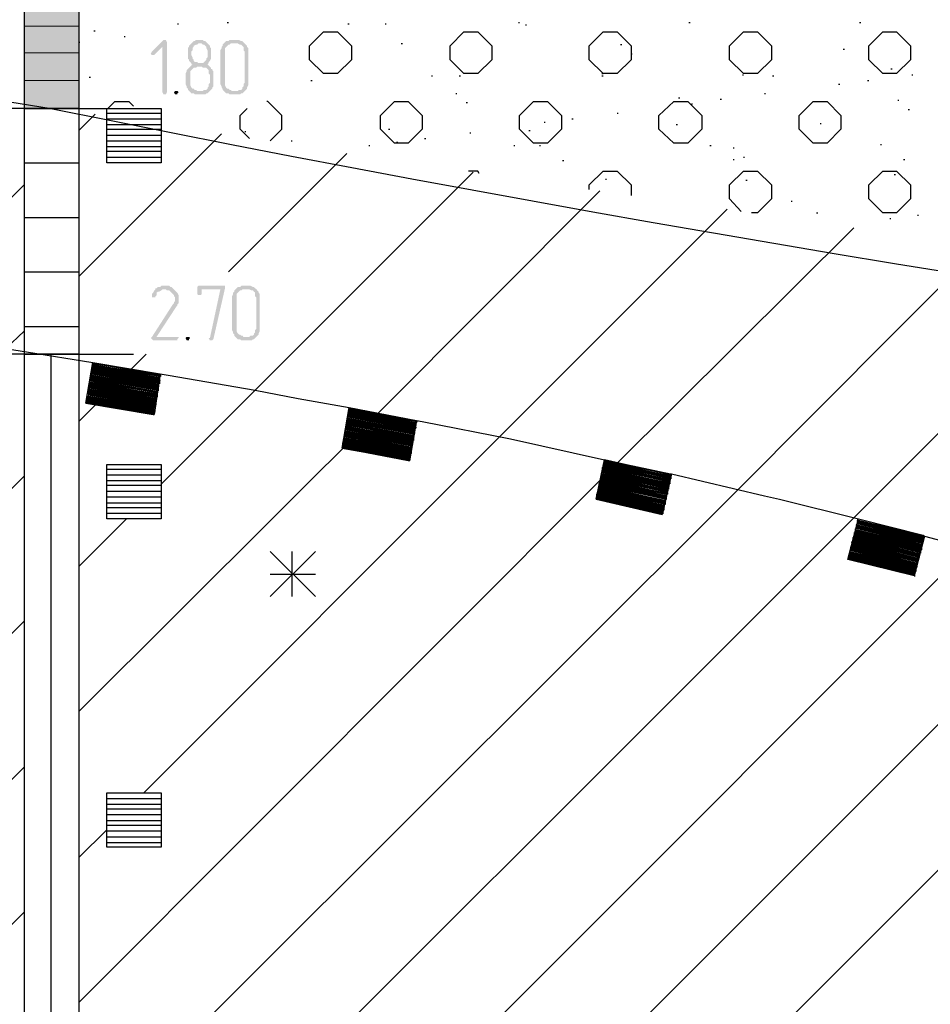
# Model space of a CAD drawing. Header units: millimetres. Extents: x -93479 to 1057970, y -66333 to 172656.
# Tile 29 of 145: x 129965 to 133290, y 45481 to 49077. Entities that reach past the tile are written whole.
import ezdxf

# ---------------------------------------------------------------- set-up
doc = ezdxf.new("R2010")
doc.units = ezdxf.units.MM
doc.layers.add('PDF _Геометрия', color=7, linetype='Continuous')
doc.layers.add('PDF _Сплошная заливка', color=7, linetype='Continuous')

# ---------------------------------------------------------------- blocks, each defined once
blk = doc.blocks.new('геология 1')
at = {"layer": 'PDF _Сплошная заливка', "transparency": 33554559}
for points in [[(2.0084, -10.7403), (2.0067, -10.7403), (1.9901, -10.757), (1.9884, -10.7603), (1.9901, -10.762), (1.9934, -10.762), (2.0051, -10.7503), (2.0117, -10.7436), (2.0101, -10.7403)], [(2.0117, -10.7436), (2.0051, -10.7503), (2.0051, -10.8153), (2.0067, -10.8186), (2.0101, -10.8186), (2.0117, -10.8153)], [(2.0584, -10.7403), (2.0534, -10.7403), (2.0517, -10.742), (2.0501, -10.742), (2.0484, -10.7436), (2.0467, -10.7453), (2.0451, -10.747), (2.0434, -10.7486), (2.0434, -10.7503), (2.0417, -10.752), (2.0417, -10.767), (2.0434, -10.7686), (2.0434, -10.7703), (2.0451, -10.772), (2.0467, -10.7736), (2.0467, -10.7753), (2.0484, -10.7753), (2.0467, -10.777), (2.0451, -10.7786), (2.0617, -10.7786), (2.0634, -10.7803), (2.0684, -10.7803), (2.0701, -10.782), (2.0717, -10.7836), (2.0717, -10.7886), (2.0734, -10.7903), (2.0734, -10.802), (2.0717, -10.8036), (2.0717, -10.807), (2.0701, -10.8086), (2.0701, -10.8103), (2.0684, -10.812), (2.0651, -10.812), (2.0634, -10.8136), (2.0434, -10.8136), (2.0451, -10.8153), (2.0467, -10.817), (2.0501, -10.817), (2.0517, -10.8186), (2.0667, -10.8186), (2.0684, -10.817), (2.0701, -10.817), (2.0717, -10.8153), (2.0734, -10.8136), (2.0751, -10.812), (2.0767, -10.8103), (2.0767, -10.8086), (2.0784, -10.807), (2.0784, -10.7853), (2.0767, -10.7836), (2.0767, -10.782), (2.0751, -10.782), (2.0751, -10.7803), (2.0734, -10.7786), (2.0717, -10.777), (2.0701, -10.7753), (2.0717, -10.7736), (2.0567, -10.7736), (2.0551, -10.772), (2.0517, -10.772), (2.0501, -10.7703), (2.0501, -10.7686), (2.0484, -10.767), (2.0484, -10.7653), (2.0467, -10.762), (2.0467, -10.757), (2.0484, -10.7553), (2.0484, -10.752), (2.0501, -10.7503), (2.0501, -10.7486), (2.0534, -10.747), (2.0551, -10.747), (2.0567, -10.7453), (2.0701, -10.7453), (2.0684, -10.7436), (2.0667, -10.742), (2.0651, -10.742), (2.0634, -10.7403), (2.0601, -10.7403)], [(2.0701, -10.7453), (2.0584, -10.7453), (2.0617, -10.7453), (2.0634, -10.747), (2.0651, -10.747), (2.0667, -10.7486), (2.0684, -10.7503), (2.0684, -10.752), (2.0701, -10.7553), (2.0701, -10.7653), (2.0684, -10.767), (2.0684, -10.7686), (2.0667, -10.7703), (2.0651, -10.772), (2.0634, -10.7736), (2.0584, -10.7736), (2.0717, -10.7736), (2.0717, -10.772), (2.0734, -10.7703), (2.0751, -10.767), (2.0751, -10.752), (2.0734, -10.7503), (2.0734, -10.7486), (2.0717, -10.747)], [(2.1117, -10.7403), (2.1017, -10.7403), (2.1001, -10.742), (2.0967, -10.742), (2.0951, -10.7436), (2.0934, -10.7453), (2.0917, -10.747), (2.0917, -10.7486), (2.0901, -10.7503), (2.0901, -10.752), (2.0884, -10.7553), (2.0884, -10.8036), (2.0901, -10.807), (2.0901, -10.8086), (2.0917, -10.8103), (2.0917, -10.812), (2.0934, -10.8136), (2.0951, -10.8153), (2.0967, -10.817), (2.1001, -10.817), (2.1017, -10.8186), (2.1167, -10.8186), (2.1184, -10.817), (2.1201, -10.817), (2.1217, -10.8153), (2.1234, -10.8136), (2.1051, -10.8136), (2.1034, -10.812), (2.1017, -10.812), (2.1001, -10.8103), (2.0984, -10.8103), (2.0967, -10.8086), (2.0951, -10.8053), (2.0951, -10.752), (2.0967, -10.7503), (2.0984, -10.7486), (2.1001, -10.747), (2.1017, -10.747), (2.1034, -10.7453), (2.1234, -10.7453), (2.1217, -10.7436), (2.1201, -10.742), (2.1184, -10.742), (2.1151, -10.7403), (2.1134, -10.7403)], [(2.1234, -10.7453), (2.1117, -10.7453), (2.1134, -10.7453), (2.1167, -10.747), (2.1184, -10.747), (2.1201, -10.7486), (2.1217, -10.7503), (2.1217, -10.7553), (2.1234, -10.757), (2.1234, -10.802), (2.1217, -10.8036), (2.1217, -10.807), (2.1201, -10.8086), (2.1201, -10.8103), (2.1184, -10.812), (2.1151, -10.812), (2.1134, -10.8136), (2.1051, -10.8136), (2.1234, -10.8136), (2.1251, -10.812), (2.1267, -10.8103), (2.1267, -10.8086), (2.1284, -10.8053), (2.1284, -10.752), (2.1267, -10.7503), (2.1267, -10.7486), (2.1251, -10.747)], [(2.0451, -10.7786), (2.0434, -10.7803), (2.0417, -10.782), (2.0401, -10.7836), (2.0401, -10.7853), (2.0384, -10.7886), (2.0384, -10.7903), (2.0384, -10.8036), (2.0401, -10.807), (2.0401, -10.8086), (2.0417, -10.8103), (2.0417, -10.812), (2.0434, -10.8136), (2.0551, -10.8136), (2.0534, -10.812), (2.0517, -10.812), (2.0501, -10.8103), (2.0484, -10.8103), (2.0467, -10.8086), (2.0451, -10.8053), (2.0451, -10.7853), (2.0467, -10.7836), (2.0484, -10.782), (2.0501, -10.7803), (2.0534, -10.7803), (2.0551, -10.7786), (2.0617, -10.7786)], [(2.0251, -10.8136), (2.0234, -10.8136), (2.0217, -10.8153), (2.0234, -10.8186), (2.0267, -10.8186), (2.0267, -10.817), (2.0284, -10.8153), (2.0267, -10.8136)], [(2.0217, -11.0986), (2.0084, -11.0986), (2.0101, -11.0986), (2.0117, -11.1003), (2.0151, -11.1003), (2.0167, -11.102), (2.0184, -11.1036), (2.0201, -11.1053), (2.0217, -11.107), (2.0217, -11.1086), (2.0234, -11.1103), (2.0234, -11.1153), (2.0217, -11.117), (2.0217, -11.1186), (2.0201, -11.1203), (1.9901, -11.167), (1.9884, -11.1686), (1.9901, -11.1703), (1.9917, -11.172), (2.0267, -11.172), (2.0267, -11.1703), (2.0284, -11.1686), (2.0284, -11.167), (1.9967, -11.167), (2.0251, -11.1236), (2.0267, -11.122), (2.0267, -11.1203), (2.0284, -11.1186), (2.0284, -11.107), (2.0267, -11.1036), (2.0251, -11.102), (2.0234, -11.1003)], [(2.0084, -11.0936), (2.0034, -11.0936), (2.0017, -11.0953), (1.9984, -11.0953), (1.9967, -11.097), (1.9951, -11.097), (1.9951, -11.0986), (1.9934, -11.1003), (1.9917, -11.1036), (1.9901, -11.1053), (1.9901, -11.107), (1.9901, -11.1103), (1.9951, -11.1103), (1.9951, -11.1086), (1.9967, -11.107), (1.9967, -11.1036), (1.9984, -11.102), (2.0001, -11.102), (2.0034, -11.1003), (2.0051, -11.0986), (2.0217, -11.0986), (2.0201, -11.097), (2.0184, -11.0953), (2.0167, -11.0953), (2.0151, -11.0936), (2.0101, -11.0936)], [(2.0917, -11.0936), (2.0567, -11.0936), (2.0551, -11.0953), (2.0551, -11.1053), (2.0567, -11.107), (2.0601, -11.107), (2.0617, -11.1053), (2.0617, -11.0986), (2.0884, -11.0986), (2.0951, -11.097), (2.0951, -11.0936)], [(2.0951, -11.097), (2.0884, -11.0986), (2.0734, -11.1686), (2.0717, -11.1686), (2.0734, -11.172), (2.0767, -11.172), (2.0784, -11.1703)], [(2.1284, -11.0936), (2.1184, -11.0936), (2.1167, -11.0953), (2.1134, -11.0953), (2.1117, -11.097), (2.1101, -11.0986), (2.1084, -11.1003), (2.1084, -11.102), (2.1067, -11.1036), (2.1067, -11.1053), (2.1051, -11.1086), (2.1051, -11.157), (2.1067, -11.1603), (2.1067, -11.162), (2.1084, -11.1636), (2.1084, -11.1653), (2.1101, -11.167), (2.1117, -11.1686), (2.1134, -11.1703), (2.1167, -11.1703), (2.1184, -11.172), (2.1334, -11.172), (2.1351, -11.1703), (2.1367, -11.1703), (2.1384, -11.1686), (2.1401, -11.167), (2.1217, -11.167), (2.1201, -11.1653), (2.1184, -11.1653), (2.1167, -11.1636), (2.1151, -11.1636), (2.1134, -11.162), (2.1117, -11.1586), (2.1117, -11.1053), (2.1134, -11.1036), (2.1151, -11.102), (2.1167, -11.1003), (2.1184, -11.1003), (2.1201, -11.0986), (2.1401, -11.0986), (2.1384, -11.097), (2.1367, -11.0953), (2.1351, -11.0953), (2.1317, -11.0936), (2.1301, -11.0936)], [(2.1401, -11.0986), (2.1284, -11.0986), (2.1301, -11.0986), (2.1334, -11.1003), (2.1351, -11.1003), (2.1367, -11.102), (2.1384, -11.1036), (2.1384, -11.1086), (2.1401, -11.1103), (2.1401, -11.1553), (2.1384, -11.157), (2.1384, -11.1603), (2.1367, -11.162), (2.1367, -11.1636), (2.1351, -11.1653), (2.1317, -11.1653), (2.1301, -11.167), (2.1217, -11.167), (2.1401, -11.167), (2.1417, -11.1653), (2.1434, -11.1636), (2.1434, -11.162), (2.1451, -11.1586), (2.1451, -11.1053), (2.1434, -11.1036), (2.1434, -11.102), (2.1417, -11.1003)], [(2.0417, -11.167), (2.0401, -11.167), (2.0384, -11.1686), (2.0401, -11.172), (2.0434, -11.172), (2.0434, -11.1703), (2.0451, -11.1686), (2.0434, -11.167)]]:
    blk.add_hatch(color=7, dxfattribs=at).paths.add_polyline_path(points)
at = {"layer": 'PDF _Геометрия', "color": 7, "lineweight": 25}
for points in [[(1.8067, -10.1286), (1.8851, -10.1286), (1.8067, -10.1286), (1.8067, -15.1286), (1.8067, -19.1836), (1.8851, -19.1836), (1.8067, -19.1836)], [(1.8851, -10.1286), (1.8851, -15.1286), (1.8851, -19.1836)], [(1.0584, -10.712), (1.8451, -10.8386), (1.9634, -10.8386)], [(2.0267, -10.717), (2.0284, -10.717)], [(2.0984, -10.7153), (2.1001, -10.7153)], [(2.2717, -10.717), (2.2734, -10.717)], [(2.3251, -10.717), (2.3267, -10.717)], [(2.5167, -10.7153), (2.5184, -10.7153)], [(2.5267, -10.7186), (2.5284, -10.7186)], [(2.7617, -10.7153), (2.7634, -10.7153)], [(3.0067, -10.7153), (3.0084, -10.7153)], [(1.9067, -10.727), (1.9084, -10.727)], [(1.9501, -10.7353), (1.9517, -10.7353)], [(1.8851, -10.7436), (1.8867, -10.7436)], [(2.3484, -10.7453), (2.3501, -10.7453)], [(2.6634, -10.747), (2.6651, -10.747)], [(2.9834, -10.7536), (2.9851, -10.7536)], [(2.6784, -10.7603), (2.6801, -10.7603)], [(3.0517, -10.782), (3.0534, -10.782)], [(1.9001, -10.7936), (1.9017, -10.7936)], [(2.3917, -10.792), (2.3934, -10.792)], [(2.4317, -10.792), (2.4334, -10.792)], [(2.6367, -10.7886), (2.6384, -10.7886)], [(2.6367, -10.792), (2.6384, -10.792)], [(2.8384, -10.7903), (2.8401, -10.7903)], [(2.8817, -10.792), (2.8834, -10.792)], [(3.0817, -10.7903), (3.0834, -10.7903)], [(2.2184, -10.7986), (2.2201, -10.7986)], [(2.9767, -10.8036), (2.9784, -10.8036)], [(3.0184, -10.7986), (3.0201, -10.7986)], [(2.4267, -10.817), (2.4284, -10.817)], [(2.7467, -10.8236), (2.7484, -10.8236)], [(2.8701, -10.817), (2.8717, -10.817)], [(1.8467, -10.8386), (1.8451, -10.8386), (1.7284, -10.8386), (1.7301, -10.8386)], [(1.8084, -10.8386), (1.8067, -10.8386), (1.8851, -10.8386), (1.8067, -10.8386), (1.8851, -10.8386)], [(1.9267, -10.8386), (1.9367, -10.8286), (1.9567, -10.8286), (1.9634, -10.8353)], [(2.1301, -10.882), (2.1167, -10.8686), (2.1167, -10.8486), (2.1267, -10.8386)], [(2.1601, -10.8853), (2.1767, -10.8686), (2.1767, -10.8486), (2.1567, -10.8286), (2.1551, -10.8286)], [(2.4417, -10.8303), (2.4434, -10.8303)], [(2.7651, -10.832), (2.7667, -10.832)], [(2.8067, -10.8253), (2.8084, -10.8253)], [(3.0617, -10.827), (3.0634, -10.827)], [(1.8851, -10.8703), (1.9084, -10.847)], [(1.9251, -10.8453), (2.0034, -10.8453)], [(2.6584, -10.8453), (2.6601, -10.8453)], [(3.0767, -10.8403), (3.0784, -10.8403)], [(1.9251, -10.8536), (2.0034, -10.8536)], [(1.9251, -10.862), (2.0034, -10.862)], [(2.5534, -10.8586), (2.5551, -10.8586)], [(2.5934, -10.8536), (2.5951, -10.8536)], [(2.7434, -10.862), (2.7451, -10.862)], [(2.9501, -10.8603), (2.9517, -10.8603)], [(1.8851, -11.0803), (2.0901, -10.8753)], [(1.9251, -10.8686), (2.0034, -10.8686)], [(1.9251, -10.877), (2.0034, -10.877)], [(2.1234, -10.872), (2.1251, -10.872)], [(2.3301, -10.8686), (2.3317, -10.8686)], [(2.4467, -10.8736), (2.4484, -10.8736)], [(2.5317, -10.8703), (2.5334, -10.8703)], [(1.9251, -10.8853), (2.0034, -10.8853)], [(1.9251, -10.8936), (2.0034, -10.8936)], [(2.1901, -10.8853), (2.1917, -10.8853)], [(2.3017, -10.892), (2.3034, -10.892)], [(2.3417, -10.887), (2.3434, -10.887)], [(2.3817, -10.882), (2.3834, -10.882)], [(2.5101, -10.892), (2.5117, -10.892)], [(2.5467, -10.892), (2.5484, -10.892)], [(2.7917, -10.892), (2.7934, -10.892)], [(2.8251, -10.8953), (2.8267, -10.8953)], [(3.0367, -10.8903), (3.0384, -10.8903)], [(1.9251, -10.9003), (2.0034, -10.9003)], [(1.9251, -10.9086), (2.0034, -10.9086)], [(2.1001, -11.0736), (2.2701, -10.9036)], [(2.8401, -10.9086), (2.8417, -10.9086)], [(1.8067, -10.917), (1.8851, -10.917)], [(2.5801, -10.9136), (2.5817, -10.9136)], [(2.8251, -10.912), (2.8267, -10.912)], [(3.0701, -10.912), (3.0717, -10.912)], [(2.4517, -10.9303), (2.1367, -11.2453), (2.0034, -11.3786)], [(2.4601, -10.932), (2.4584, -10.9286), (2.4451, -10.9286)], [(2.6184, -10.9553), (2.6184, -10.9486), (2.6384, -10.9286), (2.6584, -10.9286), (2.6784, -10.9486), (2.6784, -10.9636)], [(2.8367, -10.987), (2.8201, -10.9686), (2.8201, -10.9486), (2.8401, -10.9286), (2.8601, -10.9286), (2.8801, -10.9486), (2.8801, -10.9686), (2.8601, -10.9886), (2.8517, -10.9886)], [(3.0567, -10.9336), (3.0584, -10.9336)], [(1.6817, -11.0736), (1.8067, -10.9486)], [(2.6417, -10.9403), (2.6434, -10.9403)], [(2.8434, -10.942), (2.8451, -10.942)], [(1.8851, -11.7053), (2.3134, -11.2786), (2.6334, -10.957)], [(2.9084, -10.972), (2.9101, -10.972)], [(2.8167, -10.9836), (2.4867, -11.3136), (1.9784, -11.822)], [(2.9451, -10.9886), (2.9467, -10.9886)], [(3.0901, -10.992), (3.0917, -10.992)], [(1.8067, -10.9953), (1.8851, -10.9953)], [(3.0501, -10.997), (3.0517, -10.997)], [(1.8851, -12.1236), (2.6567, -11.3503), (2.9984, -11.0103)], [(1.8851, -12.332), (2.8267, -11.392), (3.1801, -11.037)], [(3.3617, -11.0636), (2.9917, -11.4336), (1.9734, -12.452)], [(1.8067, -11.0736), (1.8851, -11.0736)], [(1.8851, -12.7503), (3.1551, -11.4786), (3.5434, -11.092)], [(1.8851, -12.9586), (3.3151, -11.5286), (3.7251, -11.1186)], [(1.5367, -11.1453), (1.6317, -11.1603), (1.6334, -11.162), (1.6317, -11.1603), (1.5367, -11.1453), (1.6317, -11.1603), (1.6334, -11.1603), (1.7701, -11.182), (1.8101, -11.1886), (1.9051, -11.2036), (2.0017, -11.2203), (1.9934, -11.2786), (1.8967, -11.262), (1.8951, -11.262), (1.9051, -11.2036)], [(3.9067, -11.147), (3.4734, -11.5803), (1.9701, -13.082)], [(1.0584, -11.907), (1.7801, -11.1836), (1.8067, -11.1586)], [(1.8067, -11.152), (1.8851, -11.152)], [(1.8467, -11.192), (1.8451, -11.192), (1.7284, -11.192), (1.7301, -11.192)], [(1.8467, -13.2003), (1.8451, -13.2003), (1.8451, -11.192), (1.9634, -11.192)], [(1.8851, -11.2886), (1.9601, -11.2136), (1.9817, -11.192)], [(2.0034, -11.2236), (2.0017, -11.2236), (1.9051, -11.2086), (2.0017, -11.2236), (1.9051, -11.207), (2.0017, -11.222), (1.9051, -11.2053)], [(1.9034, -11.2103), (2.0001, -11.227), (2.0017, -11.227)], [(1.9034, -11.2136), (2.0001, -11.2303), (1.9034, -11.2153)], [(1.9034, -11.2153), (2.0001, -11.232), (1.9034, -11.2153)], [(2.0017, -11.232), (2.0001, -11.232), (1.9034, -11.217), (2.0001, -11.2336), (1.9034, -11.2186), (2.0001, -11.2336), (2.0017, -11.2336)], [(1.9034, -11.2203), (1.9984, -11.237), (2.0001, -11.237)], [(1.9051, -11.2086), (2.0017, -11.2253), (2.0001, -11.2253), (1.9051, -11.2103), (2.0001, -11.227), (2.0017, -11.227), (2.0001, -11.227), (1.9051, -11.2103)], [(2.0017, -11.2203), (2.0134, -11.222), (2.1384, -11.2436), (2.2001, -11.2553), (2.2734, -11.2686), (2.3701, -11.287), (2.3601, -11.3453), (2.2634, -11.327), (2.2734, -11.2686)], [(1.9017, -11.2303), (1.9967, -11.247), (1.9984, -11.247), (1.9967, -11.247), (1.9001, -11.232), (1.9967, -11.2486), (1.9984, -11.2486), (1.9967, -11.2486), (1.9001, -11.2336), (1.9967, -11.2486), (1.9984, -11.2486)], [(1.9001, -11.2336), (1.9967, -11.2503), (1.9001, -11.2353), (1.9967, -11.252), (1.9984, -11.252)], [(1.9017, -11.2236), (1.9984, -11.2403), (1.9017, -11.2253)], [(1.9017, -11.2253), (1.9984, -11.242), (1.9017, -11.2253)], [(2.0001, -11.242), (1.9984, -11.242), (1.9017, -11.227), (1.9984, -11.2436), (2.0001, -11.2436)], [(1.9017, -11.227), (1.9984, -11.2436), (1.9017, -11.227)], [(2.0001, -11.2303), (2.0017, -11.2303)], [(2.0017, -11.222), (2.0034, -11.222)], [(1.9967, -11.2586), (1.9951, -11.2586), (1.8984, -11.2436), (1.9951, -11.2586), (1.9967, -11.2586), (1.9951, -11.2586), (1.8984, -11.242), (1.9951, -11.257), (1.9967, -11.257)], [(1.8984, -11.2436), (1.9951, -11.2603), (1.8984, -11.2436)], [(1.8984, -11.2453), (1.9951, -11.262), (1.8984, -11.2453)], [(1.9951, -11.262), (1.9951, -11.2636), (1.8984, -11.247), (1.9951, -11.262), (1.8984, -11.2453)], [(1.8984, -11.2486), (1.9934, -11.2653), (1.9951, -11.2653), (1.9934, -11.2653), (1.8984, -11.2503), (1.9934, -11.267), (1.9951, -11.267), (1.9934, -11.267), (1.8984, -11.2503)], [(1.9001, -11.2353), (1.9967, -11.252), (1.9001, -11.2353)], [(1.9001, -11.237), (1.9967, -11.2536), (1.9001, -11.237)], [(1.9001, -11.2386), (1.9951, -11.2553), (1.9967, -11.2553), (1.9951, -11.2553), (1.9001, -11.2403), (1.9951, -11.257), (1.9967, -11.257), (1.9951, -11.257), (1.9001, -11.2403)], [(1.9984, -11.2403), (2.0001, -11.2403)], [(1.8951, -11.2603), (1.9917, -11.277), (1.9934, -11.277)], [(1.8967, -11.252), (1.9934, -11.2686), (1.9951, -11.2686), (1.9934, -11.2686), (1.8967, -11.252), (1.9934, -11.267), (1.9951, -11.267)], [(1.8967, -11.2536), (1.9934, -11.2703), (1.8967, -11.2536)], [(1.9934, -11.2703), (1.9934, -11.272), (1.8967, -11.2553), (1.9934, -11.2703), (1.8967, -11.2536)], [(1.9951, -11.2736), (1.9934, -11.2736), (1.8967, -11.2586), (1.9934, -11.2736), (1.8967, -11.257), (1.9934, -11.272), (1.8967, -11.2553)], [(1.8967, -11.2586), (1.9917, -11.2753), (1.9934, -11.2753), (1.9917, -11.2753), (1.8967, -11.2603), (1.9917, -11.277), (1.9934, -11.277), (1.9917, -11.277), (1.8967, -11.2603)], [(1.9951, -11.2603), (1.9967, -11.2603)], [(1.9967, -11.2503), (1.9984, -11.2503)], [(1.9934, -11.272), (1.9951, -11.272)], [(1.9951, -11.2636), (1.9967, -11.2636)], [(2.2717, -11.2753), (2.3684, -11.2936)], [(2.2717, -11.277), (2.3684, -11.2953), (2.2717, -11.277)], [(2.3701, -11.2903), (2.3684, -11.2903), (2.2734, -11.272), (2.3684, -11.2903), (2.3701, -11.2903), (2.3684, -11.2903), (2.2734, -11.272), (2.3701, -11.2886), (2.2734, -11.2703)], [(2.2717, -11.2836), (2.3667, -11.302), (2.3684, -11.302), (2.3667, -11.302), (2.2701, -11.2836)], [(2.2701, -11.2853), (2.3667, -11.3036), (2.2701, -11.2853)], [(2.3684, -11.3053), (2.3667, -11.3053), (2.2701, -11.2886), (2.3667, -11.3053), (2.2701, -11.287), (2.3667, -11.3036), (2.2701, -11.2853)], [(2.2701, -11.2903), (2.3651, -11.3086), (2.3667, -11.3086)], [(2.2717, -11.2786), (2.3684, -11.297), (2.3684, -11.2953), (2.2717, -11.2786), (2.3684, -11.2953), (2.3684, -11.297), (2.2717, -11.2803), (2.3667, -11.2986), (2.3684, -11.2986), (2.3667, -11.2986), (2.2717, -11.2803), (2.3667, -11.2986), (2.3684, -11.2986)], [(2.2717, -11.282), (2.3667, -11.3003), (2.3684, -11.3003)], [(2.3701, -11.287), (2.3784, -11.2886), (2.5051, -11.3136), (2.5501, -11.3236), (2.6401, -11.3436), (2.7351, -11.3636), (2.7367, -11.3636), (2.7234, -11.422), (2.6284, -11.4003), (2.6401, -11.3436), (2.7351, -11.3636), (2.7367, -11.3653), (2.7351, -11.3653), (2.6401, -11.3436), (2.7351, -11.3653), (2.7367, -11.3653), (2.7351, -11.3653), (2.6401, -11.3453), (2.7351, -11.367), (2.6401, -11.347), (2.7351, -11.367), (2.7367, -11.367)], [(2.3701, -11.2886), (2.3717, -11.2886)], [(2.2684, -11.302), (2.3634, -11.3186), (2.3651, -11.3203), (2.3634, -11.3203), (2.2667, -11.3036), (2.3634, -11.3203), (2.2667, -11.302)], [(2.2667, -11.3036), (2.3634, -11.322), (2.2667, -11.3036)], [(2.2667, -11.3053), (2.3634, -11.3236), (2.2667, -11.3053)], [(2.3651, -11.3236), (2.3634, -11.3236), (2.2667, -11.3053)], [(2.3667, -11.3136), (2.3651, -11.3136), (2.2684, -11.2953), (2.3651, -11.312), (2.2684, -11.2936), (2.3651, -11.3103), (2.3667, -11.312), (2.3651, -11.312)], [(2.2684, -11.2953), (2.3651, -11.3136), (2.2684, -11.2953)], [(2.2684, -11.297), (2.3651, -11.3153), (2.2684, -11.297)], [(2.3667, -11.3153), (2.3651, -11.3153), (2.2684, -11.297)], [(2.2684, -11.3003), (2.3634, -11.3186), (2.3651, -11.3186)], [(2.2701, -11.292), (2.3651, -11.3103), (2.3667, -11.3103)], [(2.3667, -11.3036), (2.3684, -11.3036)], [(2.3684, -11.297), (2.3701, -11.297)], [(2.2651, -11.3186), (2.3601, -11.337), (2.3617, -11.337), (2.3601, -11.337), (2.2634, -11.3203), (2.3601, -11.3386), (2.3617, -11.3386)], [(2.3634, -11.3303), (2.3617, -11.3303), (2.2651, -11.312), (2.3617, -11.3286)], [(2.2651, -11.312), (2.3617, -11.3303), (2.2651, -11.312)], [(2.2651, -11.3136), (2.3617, -11.332), (2.2651, -11.3136)], [(2.2651, -11.3153), (2.3617, -11.3336), (2.2651, -11.3153)], [(2.2651, -11.3153), (2.3601, -11.3336), (2.3617, -11.3336), (2.3634, -11.3336)], [(2.2667, -11.307), (2.3617, -11.3253), (2.3634, -11.3253)], [(2.2667, -11.3103), (2.3617, -11.3286), (2.3634, -11.3286)], [(2.2634, -11.3203), (2.3601, -11.3386), (2.2634, -11.3203)], [(2.2634, -11.322), (2.3601, -11.3403), (2.2634, -11.322)], [(2.3617, -11.3403), (2.3601, -11.3403), (2.2634, -11.322)], [(2.2634, -11.3236), (2.3601, -11.342), (2.2634, -11.3236)], [(2.2634, -11.3253), (2.3584, -11.3436), (2.3601, -11.3436)], [(2.3617, -11.332), (2.3634, -11.332)], [(2.3634, -11.322), (2.3651, -11.322)], [(2.3601, -11.342), (2.3617, -11.342)], [(2.6401, -11.347), (2.7351, -11.3686), (2.6384, -11.3486)], [(1.9251, -11.357), (2.0034, -11.357)], [(2.6367, -11.362), (2.7317, -11.3836), (2.6351, -11.3636)], [(2.6367, -11.3553), (2.7334, -11.377), (2.6367, -11.357), (2.7334, -11.377), (2.7351, -11.377)], [(2.6367, -11.357), (2.7334, -11.3786), (2.7317, -11.3786), (2.6367, -11.3586), (2.7317, -11.3803), (2.7334, -11.3803), (2.7317, -11.3803), (2.6367, -11.3586), (2.7317, -11.3803), (2.7334, -11.3803)], [(2.6384, -11.3486), (2.7351, -11.3703), (2.6384, -11.3486)], [(2.7367, -11.3703), (2.7351, -11.3703), (2.6384, -11.3503), (2.7334, -11.372), (2.7351, -11.372), (2.7334, -11.372), (2.6384, -11.352), (2.7334, -11.372), (2.7351, -11.3736), (2.7334, -11.372), (2.6384, -11.352), (2.7334, -11.3736), (2.7351, -11.3736)], [(2.6384, -11.3536), (2.7334, -11.3736)], [(2.6384, -11.3536), (2.7334, -11.3753), (2.6384, -11.3536)], [(2.7351, -11.3753), (2.7334, -11.3753), (2.6384, -11.3553)], [(1.0584, -12.1153), (1.8067, -11.367)], [(1.9251, -11.3653), (2.0034, -11.3653)], [(1.9251, -11.3736), (2.0034, -11.3736)], [(2.7317, -11.3903), (2.7301, -11.3903), (2.6351, -11.3703), (2.7301, -11.392), (2.6334, -11.372), (2.7301, -11.392), (2.7317, -11.392)], [(2.6334, -11.372), (2.7301, -11.3936), (2.7284, -11.3936), (2.6334, -11.3736), (2.7284, -11.3953), (2.7301, -11.3953), (2.7284, -11.3953), (2.6334, -11.3736)], [(2.6334, -11.3753), (2.7284, -11.397), (2.7301, -11.397), (2.7284, -11.3953), (2.6334, -11.3753), (2.7284, -11.3953), (2.7301, -11.3953)], [(2.6351, -11.3636), (2.7317, -11.3853), (2.6351, -11.3636)], [(2.7334, -11.3853), (2.7317, -11.3853), (2.6351, -11.3653), (2.7301, -11.387), (2.7317, -11.387), (2.7301, -11.387), (2.6351, -11.367), (2.7301, -11.387), (2.7317, -11.387)], [(2.6351, -11.3686), (2.7301, -11.3886), (2.7317, -11.3886)], [(2.6351, -11.3686), (2.7301, -11.3903), (2.6351, -11.3686)], [(2.7351, -11.3686), (2.7367, -11.3686)], [(2.7367, -11.3636), (2.8701, -11.3953), (2.8917, -11.4003), (3.0051, -11.4286), (3.0984, -11.452), (3.1001, -11.4536), (3.0851, -11.5103), (2.9901, -11.487), (3.0051, -11.4286)], [(1.9251, -11.3803), (2.0034, -11.3803)], [(1.9251, -11.3886), (2.0034, -11.3886)], [(2.7284, -11.4053), (2.7267, -11.4053), (2.6317, -11.3853), (2.7267, -11.407), (2.6301, -11.387), (2.7267, -11.407), (2.7284, -11.407)], [(2.6301, -11.387), (2.7267, -11.4086), (2.7251, -11.4086), (2.6301, -11.3886), (2.7251, -11.4103), (2.7267, -11.4103), (2.7251, -11.4103), (2.6301, -11.3886)], [(2.6301, -11.3903), (2.7251, -11.412), (2.7267, -11.412), (2.7251, -11.4103), (2.6301, -11.3903), (2.7251, -11.4103), (2.7267, -11.4103)], [(2.6317, -11.3786), (2.7284, -11.4003), (2.6317, -11.3786)], [(2.7301, -11.4003), (2.7284, -11.4003), (2.6317, -11.3803), (2.7267, -11.402), (2.7284, -11.402), (2.7267, -11.402), (2.6317, -11.382), (2.7267, -11.402), (2.7284, -11.402)], [(2.6317, -11.3836), (2.7267, -11.4036), (2.7284, -11.4036)], [(2.6317, -11.3836), (2.7267, -11.4053), (2.6317, -11.3836)], [(2.6334, -11.377), (2.7284, -11.397), (2.6334, -11.377)], [(2.6334, -11.377), (2.7284, -11.3986), (2.6334, -11.3786)], [(2.7317, -11.3836), (2.7334, -11.3836)], [(1.9251, -11.397), (2.0034, -11.397)], [(2.6284, -11.3936), (2.7251, -11.4153), (2.6284, -11.3936)], [(2.7267, -11.4153), (2.7251, -11.4153), (2.6284, -11.3953), (2.7251, -11.417), (2.7234, -11.417), (2.6284, -11.397), (2.7234, -11.417), (2.7251, -11.417)], [(2.6284, -11.3986), (2.7234, -11.4203), (2.6284, -11.4003), (2.7234, -11.422)], [(2.6301, -11.392), (2.7251, -11.412), (2.6301, -11.392)], [(2.6301, -11.392), (2.7251, -11.4136), (2.6301, -11.3936)], [(2.7284, -11.397), (2.7301, -11.397)], [(2.7284, -11.3986), (2.7301, -11.3986)], [(1.9251, -11.4053), (2.0034, -11.4053)], [(1.9251, -11.412), (2.0034, -11.412)], [(2.7251, -11.412), (2.7267, -11.412)], [(2.7251, -11.4136), (2.7267, -11.4136)], [(1.8851, -11.497), (1.9534, -11.4286)], [(1.9251, -11.4203), (2.0034, -11.4203)], [(2.7234, -11.4203), (2.7251, -11.4203)], [(3.0034, -11.432), (3.0984, -11.4553), (3.0034, -11.4303), (3.0984, -11.4536), (3.1001, -11.4536), (3.2334, -11.4886), (3.2451, -11.492), (3.3651, -11.5286), (3.4584, -11.5553), (3.4601, -11.5553), (3.4434, -11.612), (3.3484, -11.5853), (3.3651, -11.5286), (3.4584, -11.5553), (3.4584, -11.557), (3.3651, -11.5286), (3.4584, -11.557), (3.3651, -11.5303)], [(3.0034, -11.432), (3.0984, -11.457), (3.0034, -11.432)], [(3.0001, -11.4436), (3.0951, -11.4686), (3.0001, -11.4453), (3.0951, -11.4686), (3.0967, -11.4686)], [(3.0001, -11.4453), (3.0951, -11.4703), (3.0001, -11.447)], [(3.0001, -11.447), (3.0951, -11.472), (3.0001, -11.447)], [(3.0034, -11.4353), (3.0967, -11.4586), (3.0984, -11.4603), (3.0967, -11.4603), (3.0017, -11.437), (3.0967, -11.4603), (3.0984, -11.4603)], [(3.0017, -11.437), (3.0967, -11.462), (3.0017, -11.437)], [(3.0984, -11.462), (3.0967, -11.462), (3.0017, -11.4386), (3.0967, -11.4636), (3.0017, -11.4403), (3.0967, -11.4636), (3.0984, -11.4636)], [(3.0017, -11.4403), (3.0967, -11.4653), (3.0951, -11.4653), (3.0017, -11.442), (3.0951, -11.4653), (3.0967, -11.467), (3.0951, -11.4653), (3.0017, -11.442)], [(3.1001, -11.457), (3.0984, -11.457), (3.0034, -11.4336), (3.0984, -11.4586), (3.0967, -11.4586), (3.0034, -11.4353), (3.0967, -11.4586), (3.0984, -11.4586)], [(2.9967, -11.4553), (3.0917, -11.4786), (3.0934, -11.4803), (3.0917, -11.4803), (2.9967, -11.457), (3.0917, -11.4803), (3.0934, -11.482), (3.0917, -11.4803), (2.9967, -11.457)], [(2.9967, -11.4586), (3.0917, -11.482), (2.9967, -11.4586)], [(2.9967, -11.4586), (3.0917, -11.4836), (2.9967, -11.4586)], [(3.0934, -11.4836), (3.0917, -11.4836), (2.9967, -11.4603), (3.0917, -11.4853), (3.0901, -11.4853), (2.9967, -11.462)], [(2.9984, -11.4486), (3.0934, -11.472), (3.0951, -11.4736), (3.0934, -11.4736), (2.9984, -11.4503), (3.0934, -11.4736), (3.0951, -11.4736), (3.0934, -11.4736), (2.9984, -11.4503)], [(2.9984, -11.452), (3.0934, -11.4753), (2.9984, -11.452)], [(3.0951, -11.4753), (3.0934, -11.4753), (2.9984, -11.452), (3.0934, -11.477), (2.9984, -11.4536), (3.0934, -11.4786), (3.0917, -11.4786), (2.9984, -11.4553), (3.0917, -11.4786), (3.0934, -11.4786)], [(3.0001, -11.4486), (3.0934, -11.472), (3.0951, -11.472), (3.0967, -11.472)], [(3.0984, -11.4553), (3.1001, -11.4553)], [(2.2251, -11.4753), (2.1601, -11.5403)], [(2.1601, -11.4753), (2.2251, -11.5403)], [(2.1917, -11.5403), (2.1917, -11.4753)], [(2.9917, -11.4753), (3.0867, -11.5003), (3.0884, -11.5003), (3.0867, -11.5003), (2.9917, -11.477), (3.0867, -11.5003), (3.0867, -11.502), (3.0884, -11.502)], [(2.9934, -11.4686), (3.0884, -11.4936), (3.0901, -11.4936), (3.0884, -11.4936), (2.9934, -11.4703), (3.0884, -11.4936), (3.0901, -11.4936)], [(2.9934, -11.4703), (3.0884, -11.4936), (3.0884, -11.4953), (2.9934, -11.472), (3.0884, -11.4953), (2.9934, -11.472), (3.0884, -11.497), (2.9934, -11.4736), (3.0867, -11.4986), (3.0884, -11.4986), (3.0867, -11.4986), (2.9934, -11.4736)], [(2.9934, -11.4753), (3.0867, -11.4986), (3.0884, -11.4986)], [(3.0917, -11.4903), (3.0901, -11.4903), (2.9951, -11.467), (3.0901, -11.4903), (2.9951, -11.4653), (3.0901, -11.4886), (3.0917, -11.4886), (3.0901, -11.487), (2.9951, -11.4636), (3.0901, -11.487), (3.0917, -11.487)], [(2.9951, -11.4653), (3.0901, -11.4886), (2.9951, -11.4653)], [(2.9951, -11.467), (3.0884, -11.492), (3.0901, -11.492), (3.0884, -11.492), (2.9951, -11.4686)], [(3.0951, -11.4703), (3.0967, -11.4703)], [(2.9901, -11.482), (3.0851, -11.507), (3.0867, -11.507), (3.0851, -11.507), (2.9901, -11.4836), (3.0851, -11.507), (3.0851, -11.5086), (3.0851, -11.5103), (2.9901, -11.487)], [(2.9901, -11.4836), (3.0851, -11.507), (3.0851, -11.5086), (2.9901, -11.4853), (3.0851, -11.5086)], [(2.9917, -11.477), (3.0867, -11.5003), (3.0867, -11.502), (2.9917, -11.4786), (3.0867, -11.502)], [(2.9917, -11.4803), (3.0867, -11.5036), (2.9917, -11.4803)], [(3.0884, -11.5036), (3.0867, -11.5036), (2.9917, -11.4803), (3.0851, -11.5053), (3.0867, -11.5053), (3.0851, -11.5053), (2.9917, -11.482), (3.0851, -11.5053), (3.0867, -11.5053)], [(3.0917, -11.482), (3.0934, -11.482)], [(3.0934, -11.477), (3.0951, -11.477)], [(3.0884, -11.4953), (3.0901, -11.4953)], [(3.0884, -11.497), (3.0901, -11.497)], [(2.2251, -11.5086), (2.1601, -11.5086)], [(3.0851, -11.5103), (3.0867, -11.5103)], [(1.0584, -12.3236), (1.8067, -11.5753)], [(1.0584, -12.532), (1.8067, -11.7853)], [(1.9251, -11.8303), (2.0034, -11.8303)], [(1.9251, -11.8386), (2.0034, -11.8386)], [(1.9251, -11.8453), (2.0034, -11.8453)], [(1.9251, -11.8536), (2.0034, -11.8536)], [(1.9251, -11.862), (2.0034, -11.862)], [(1.9251, -11.8686), (2.0034, -11.8686)], [(1.8851, -11.9153), (1.9251, -11.8753)], [(1.9251, -11.877), (2.0034, -11.877)], [(1.9251, -11.8853), (2.0034, -11.8853)], [(1.9251, -11.8936), (2.0034, -11.8936)], [(1.0584, -12.742), (1.8067, -11.9936)]]:
    blk.add_lwpolyline(points, dxfattribs=at)
at = {"layer": 'PDF _Геометрия', "color": 7, "lineweight": 5}
for points in [[(1.8851, -10.7203), (1.8067, -10.7203)], [(1.8851, -10.7586), (1.8067, -10.7586)], [(1.8851, -10.7986), (1.8067, -10.7986)], [(1.8851, -10.8386), (1.8067, -10.8386), (1.8851, -10.8386)]]:
    blk.add_lwpolyline(points, dxfattribs=at)
at = {"layer": 'PDF _Геометрия', "color": 7, "lineweight": 25}
for points in [[(2.2167, -10.7686), (2.2167, -10.7486), (2.2367, -10.7286), (2.2567, -10.7286), (2.2767, -10.7486), (2.2767, -10.7686), (2.2567, -10.7886), (2.2367, -10.7886)], [(2.4184, -10.7686), (2.4184, -10.7486), (2.4384, -10.7286), (2.4584, -10.7286), (2.4784, -10.7486), (2.4784, -10.7686), (2.4584, -10.7886), (2.4384, -10.7886)], [(2.6184, -10.7686), (2.6184, -10.7486), (2.6384, -10.7286), (2.6584, -10.7286), (2.6784, -10.7486), (2.6784, -10.7686), (2.6584, -10.7886), (2.6384, -10.7886)], [(2.8201, -10.7686), (2.8201, -10.7486), (2.8401, -10.7286), (2.8601, -10.7286), (2.8801, -10.7486), (2.8801, -10.7686), (2.8601, -10.7886), (2.8401, -10.7886)], [(3.0201, -10.7686), (3.0201, -10.7486), (3.0401, -10.7286), (3.0601, -10.7286), (3.0801, -10.7486), (3.0801, -10.7686), (3.0601, -10.7886), (3.0401, -10.7886)], [(1.9251, -10.917), (1.9251, -10.8386), (2.0034, -10.8386), (2.0034, -10.917)], [(2.3184, -10.8686), (2.3184, -10.8486), (2.3384, -10.8286), (2.3584, -10.8286), (2.3784, -10.8486), (2.3784, -10.8686), (2.3584, -10.8886), (2.3384, -10.8886)], [(2.5184, -10.8686), (2.5184, -10.8486), (2.5384, -10.8286), (2.5584, -10.8286), (2.5784, -10.8486), (2.5784, -10.8686), (2.5584, -10.8886), (2.5384, -10.8886)], [(2.7184, -10.8686), (2.7184, -10.8486), (2.7401, -10.8286), (2.7601, -10.8286), (2.7801, -10.8486), (2.7801, -10.8686), (2.7601, -10.8886), (2.7401, -10.8886)], [(2.9201, -10.8686), (2.9201, -10.8486), (2.9401, -10.8286), (2.9601, -10.8286), (2.9801, -10.8486), (2.9801, -10.8686), (2.9601, -10.8886), (2.9401, -10.8886)], [(3.0201, -10.9686), (3.0201, -10.9486), (3.0401, -10.9286), (3.0601, -10.9286), (3.0801, -10.9486), (3.0801, -10.9686), (3.0601, -10.9886), (3.0401, -10.9886)], [(1.8851, -11.192), (1.8067, -11.192)], [(1.9051, -11.2053), (2.0017, -11.2203), (2.0017, -11.222)], [(2.0017, -11.2286), (2.0001, -11.2286), (1.9034, -11.212), (2.0001, -11.2286)], [(2.0017, -11.2303), (2.0001, -11.2286), (1.9034, -11.2136), (2.0001, -11.2286)], [(2.0001, -11.2353), (1.9984, -11.2353), (1.9034, -11.2186)], [(2.0001, -11.237), (1.9984, -11.237), (1.9034, -11.2203), (1.9984, -11.237)], [(2.0001, -11.2386), (1.9984, -11.2386), (1.9017, -11.222), (1.9984, -11.237)], [(2.0001, -11.2386), (1.9984, -11.2386), (1.9017, -11.2236), (1.9984, -11.2386)], [(1.9984, -11.2453), (1.9967, -11.2453), (1.9017, -11.2286)], [(1.9984, -11.247), (1.9967, -11.247), (1.9017, -11.2303), (1.9967, -11.2453)], [(1.8984, -11.2486), (1.9951, -11.2636)], [(1.9967, -11.2553), (1.9967, -11.2536), (1.9001, -11.2386), (1.9967, -11.2536)], [(1.9934, -11.2786), (1.9917, -11.2786), (1.8951, -11.262), (1.9917, -11.2786)], [(2.2734, -11.2703), (2.3701, -11.287), (2.3701, -11.2886)], [(2.3701, -11.292), (2.3684, -11.292), (2.2734, -11.2736), (2.3684, -11.292)], [(2.3701, -11.2936), (2.3684, -11.2936), (2.2734, -11.2753), (2.3684, -11.2936)], [(2.3667, -11.307), (2.3651, -11.307), (2.2701, -11.2886)], [(2.3667, -11.3086), (2.3651, -11.3086), (2.2701, -11.2903), (2.3651, -11.3086)], [(2.3684, -11.3003), (2.3667, -11.3003), (2.2717, -11.282), (2.3667, -11.3003)], [(2.3651, -11.317), (2.3634, -11.317), (2.2684, -11.2986), (2.3634, -11.317)], [(2.3651, -11.3186), (2.3634, -11.3186), (2.2684, -11.3003), (2.3634, -11.3186)], [(2.3667, -11.3103), (2.3651, -11.3103), (2.2701, -11.292), (2.3651, -11.3103)], [(2.3617, -11.3353), (2.3601, -11.3353), (2.2651, -11.317), (2.3601, -11.3353)], [(2.3617, -11.337), (2.3601, -11.3353), (2.2651, -11.3186), (2.3601, -11.3353)], [(2.3634, -11.3253), (2.3617, -11.3253), (2.2667, -11.307)], [(2.3634, -11.327), (2.3617, -11.327), (2.2667, -11.3086), (2.3617, -11.327)], [(2.3634, -11.3286), (2.3617, -11.3286), (2.2667, -11.3103), (2.3617, -11.327)], [(2.3601, -11.3436), (2.3584, -11.3436), (2.2634, -11.3253), (2.3584, -11.3436)], [(2.3601, -11.3453), (2.3584, -11.3453), (2.2634, -11.327), (2.3584, -11.3436)], [(1.9251, -11.4286), (1.9251, -11.3503), (2.0034, -11.3503), (2.0034, -11.4286)], [(2.7334, -11.382), (2.7317, -11.382), (2.6367, -11.362), (2.7317, -11.382), (2.6367, -11.3603), (2.7317, -11.3803)], [(2.7317, -11.3886), (2.7301, -11.3886), (2.6351, -11.367), (2.7301, -11.387)], [(2.7284, -11.4036), (2.7267, -11.4036), (2.6317, -11.382), (2.7267, -11.402)], [(2.7251, -11.4186), (2.7234, -11.4186), (2.6284, -11.397), (2.7234, -11.417)], [(2.7251, -11.4186), (2.7234, -11.4186), (2.6284, -11.3986), (2.7234, -11.4186)], [(3.1001, -11.4536), (3.0984, -11.4536), (3.0034, -11.4303), (3.0984, -11.4536)], [(3.0967, -11.467), (3.0951, -11.467), (3.0001, -11.4436), (3.0951, -11.467)], [(3.0917, -11.487), (3.0901, -11.487), (2.9951, -11.462), (3.0901, -11.487)], [(1.9251, -11.9003), (1.9251, -11.822), (2.0034, -11.822), (2.0034, -11.9003)]]:
    blk.add_lwpolyline(points, close=True, dxfattribs=at)
blk.add_arc((8.2747, 20.7275), 32.2143, 258.48702, 278.49182, dxfattribs=at)
at = {"layer": 'PDF _Сплошная заливка', "color": 7, "lineweight": 5, "transparency": 33554559}
for points in [[(1.8851, -10.6803), (1.8067, -10.6803), (1.8851, -10.7203)], [(1.8067, -10.6803), (1.8851, -10.7203), (1.8067, -10.7203)], [(1.8851, -10.7203), (1.8067, -10.7203), (1.8851, -10.7586)], [(1.8067, -10.7203), (1.8851, -10.7586), (1.8067, -10.7586)], [(1.8851, -10.7586), (1.8067, -10.7586), (1.8851, -10.7986)], [(1.8067, -10.7586), (1.8851, -10.7986), (1.8067, -10.7986)], [(1.8851, -10.7986), (1.8067, -10.7986), (1.8851, -10.8386)], [(1.8067, -10.7986), (1.8851, -10.8386), (1.8067, -10.8386)]]:
    blk.add_solid(points, dxfattribs=at)

msp = doc.modelspace()

# ---------------------------------------------------------------- block references
at = {"color": 7, "xscale": 2541.29606099, "yscale": 2541.29606099, "zscale": 2541.29606099}
msp.add_blockref('геология 1', (125390.7, 76297.3), dxfattribs=at)

doc.saveas('drawing.dxf')
